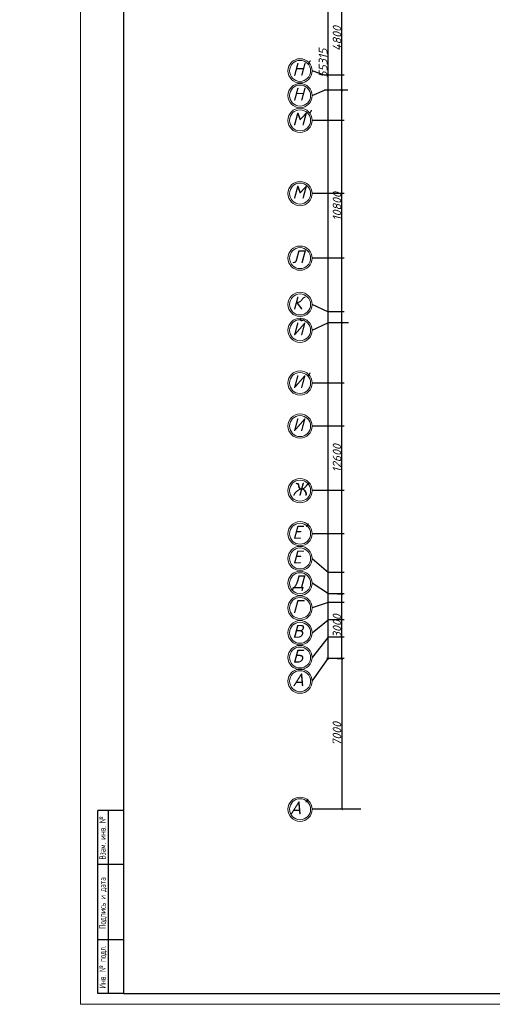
# Model space of a CAD drawing. Header units: millimetres. Extents: x 473009 to 2502882, y 456217 to 1153743.
# Tile 52 of 124: x 1538327 to 1560267, y 456606 to 502341. Entities that reach past the tile are written whole.
import ezdxf

# ---------------------------------------------------------------- set-up
doc = ezdxf.new("R2010")
doc.units = ezdxf.units.MM
doc.layers.add('os', color=3, linetype='Continuous')
doc.layers.add('ЭМ', color=240, linetype='Continuous', lineweight=20)
doc.styles.add('SPDS', font='spds.shx', dxfattribs={"width": 0.8, "height": 250})
doc.styles.add('SPDS1', font='spds.shx', dxfattribs={"width": 0.8})
doc.styles.get("Standard").update_dxf_attribs({"font": 'isocpeui.ttf'})
doc.dimstyles.new('ISO-25', dxfattribs={"dimtxt": 400, "dimasz": 100, "dimexe": 50, "dimexo": 50, "dimgap": 20, "dimtad": 1, "dimdec": 0, "dimtxsty": 'Standard', "dimblk": 'ARCHTICK', "dimcen": 20, "dimclrd": 1, "dimclre": 1, "dimadec": 0, "dimazin": 0, "dimtfac": 1, "dimtdec": 0, "dimtmove": 0, "dimatfit": 3, "dimldrblk": 'ARCHTICK', "dimfxl": 1, "dimarcsym": 0})

# ---------------------------------------------------------------- blocks, each defined once
blk = doc.blocks.new('_ArchTick')
at = {"color": 0, "linetype": 'ByBlock', "const_width": 0.15}
blk.add_lwpolyline([(-0.5, -0.5), (0.5, 0.5)], dxfattribs=at)
blk = doc.blocks.new('*D74')
at = {"color": 1, "lineweight": -2, "transparency": 16777216}
for p, q in [((1553081, 475665), (1553329, 475665)), ((1553279, 472665), (1553279, 475665)), ((1553071, 472665), (1553329, 472665))]:
    blk.add_line(p, q, dxfattribs=at)
at = {"layer": 'Defpoints', "color": 0, "lineweight": 50, "transparency": 16777216}
for p in [(1553031, 475665), (1553279, 475665), (1553021, 472665)]:
    blk.add_point(p, dxfattribs=at)
at = {"color": 1, "lineweight": -2, "transparency": 16777216, "xscale": 100, "yscale": 100, "zscale": 100}
for p, rotation in [((1553279, 475665), 90), ((1553279, 472665), 270)]:
    blk.add_blockref('_ArchTick', p, dxfattribs=dict(at, rotation=rotation))
at = {"color": 0, "transparency": 16777216, "insert": (1553059, 474165), "char_height": 400, "attachment_point": 5, "rotation": 90}
blk.add_mtext('3000', dxfattribs=at)
blk = doc.blocks.new('*D62')
at = {"color": 1, "lineweight": -2, "transparency": 16777216}
for p, q in [((1553587, 488265), (1553229, 488265)), ((1553279, 475665), (1553279, 488265)), ((1553081, 475665), (1553329, 475665))]:
    blk.add_line(p, q, dxfattribs=at)
at = {"layer": 'Defpoints', "color": 0, "lineweight": 50, "transparency": 16777216}
for p in [(1553279, 488265), (1553637, 488265), (1553031, 475665)]:
    blk.add_point(p, dxfattribs=at)
at = {"color": 1, "lineweight": -2, "transparency": 16777216, "xscale": 100, "yscale": 100, "zscale": 100}
for p, rotation in [((1553279, 488265), 90), ((1553279, 475665), 270)]:
    blk.add_blockref('_ArchTick', p, dxfattribs=dict(at, rotation=rotation))
at = {"color": 0, "transparency": 16777216, "insert": (1553059, 481965), "char_height": 400, "attachment_point": 5, "rotation": 90}
blk.add_mtext('12600', dxfattribs=at)
blk = doc.blocks.new('*D63')
at = {"color": 1, "lineweight": -2, "transparency": 16777216}
for p, q in [((1553556, 499065), (1553229, 499065)), ((1553279, 488265), (1553279, 499065)), ((1553587, 488265), (1553229, 488265))]:
    blk.add_line(p, q, dxfattribs=at)
at = {"layer": 'Defpoints', "color": 0, "lineweight": 50, "transparency": 16777216}
for p in [(1553279, 499065), (1553606, 499065), (1553637, 488265)]:
    blk.add_point(p, dxfattribs=at)
at = {"color": 1, "lineweight": -2, "transparency": 16777216, "xscale": 100, "yscale": 100, "zscale": 100}
for p, rotation in [((1553279, 499065), 90), ((1553279, 488265), 270)]:
    blk.add_blockref('_ArchTick', p, dxfattribs=dict(at, rotation=rotation))
at = {"color": 0, "transparency": 16777216, "insert": (1553059, 493665), "char_height": 400, "attachment_point": 5, "rotation": 90}
blk.add_mtext('10800', dxfattribs=at)
blk = doc.blocks.new('*D64')
at = {"color": 1, "lineweight": -2, "transparency": 16777216}
for p, q in [((1553626, 503865), (1553229, 503865)), ((1553279, 499065), (1553279, 503865)), ((1553556, 499065), (1553229, 499065))]:
    blk.add_line(p, q, dxfattribs=at)
at = {"layer": 'Defpoints', "color": 0, "lineweight": 50, "transparency": 16777216}
for p in [(1553279, 503865), (1553676, 503865), (1553606, 499065)]:
    blk.add_point(p, dxfattribs=at)
at = {"color": 1, "lineweight": -2, "transparency": 16777216, "xscale": 100, "yscale": 100, "zscale": 100}
for p, rotation in [((1553279, 503865), 90), ((1553279, 499065), 270)]:
    blk.add_blockref('_ArchTick', p, dxfattribs=dict(at, rotation=rotation))
at = {"color": 0, "transparency": 16777216, "insert": (1553059, 501465), "char_height": 400, "attachment_point": 5, "rotation": 90}
blk.add_mtext('4800', dxfattribs=at)
blk = doc.blocks.new('*D87')
at = {"color": 1, "lineweight": -2, "transparency": 16777216}
for p, q in [((1552599, 527980), (1552579, 527980)), ((1552629, 527980), (1552629, 472665)), ((1552751, 472665), (1552579, 472665))]:
    blk.add_line(p, q, dxfattribs=at)
at = {"layer": 'Defpoints', "color": 0, "lineweight": 50, "transparency": 16777216}
for p in [(1552649, 527980), (1552629, 472665), (1552801, 472665)]:
    blk.add_point(p, dxfattribs=at)
at = {"color": 1, "lineweight": -2, "transparency": 16777216, "xscale": 100, "yscale": 100, "zscale": 100}
for p, rotation in [((1552629, 527980), 90), ((1552629, 472665), 270)]:
    blk.add_blockref('_ArchTick', p, dxfattribs=dict(at, rotation=rotation))
at = {"color": 0, "transparency": 16777216, "insert": (1552409, 500323), "char_height": 400, "attachment_point": 5, "rotation": 90}
blk.add_mtext('55315', dxfattribs=at)
blk = doc.blocks.new('*D100')
at = {"color": 1, "lineweight": -2, "transparency": 16777216}
for p, q in [((1553071, 472665), (1553329, 472665)), ((1553279, 472665), (1553279, 465665)), ((1554170, 465665), (1553229, 465665))]:
    blk.add_line(p, q, dxfattribs=at)
at = {"layer": 'Defpoints', "color": 0, "lineweight": 50, "transparency": 16777216}
for p in [(1553021, 472665), (1553279, 465665), (1554220, 465665)]:
    blk.add_point(p, dxfattribs=at)
at = {"color": 1, "lineweight": -2, "transparency": 16777216, "xscale": 100, "yscale": 100, "zscale": 100}
for p, rotation in [((1553279, 472665), 90), ((1553279, 465665), 270)]:
    blk.add_blockref('_ArchTick', p, dxfattribs=dict(at, rotation=rotation))
at = {"color": 0, "transparency": 16777216, "insert": (1553056, 469165), "char_height": 400, "attachment_point": 5, "rotation": 90}
blk.add_mtext('7000', dxfattribs=at)
blk = doc.blocks.new('1231234431252433')
at = {"layer": 'ЭМ', "color": 0, "lineweight": 30, "ltscale": 0.5}
for p, q in [((289242, 196022), (288042, 196022)), ((288042, 187522), (288042, 196022)), ((288542, 187522), (288542, 196022)), ((289242, 193522), (288042, 193522)), ((289242, 190022), (288042, 190022)), ((289242, 187522), (288042, 187522))]:
    blk.add_line(p, q, dxfattribs=at)
at = {"layer": 'ЭМ', "color": 0, "lineweight": 20, "ltscale": 0.5}
blk.add_lwpolyline([(287242, 187022), (413342, 187022), (413342, 269622), (287242, 269622)], close=True, dxfattribs=at)
at = {"layer": 'ЭМ', "color": 0, "lineweight": 30, "ltscale": 0.5}
blk.add_lwpolyline([(289242, 187522), (412842, 187522), (412842, 269122), (289242, 269122)], close=True, dxfattribs=at)
at = {"layer": 'ЭМ', "color": 0, "lineweight": 25, "ltscale": 100, "char_height": 300, "attachment_point": 2, "rotation": 90, "style": 'SPDS'}
for s, insert, width in [('Взам. инв. №', (288114, 194750), 3195.67), ('Подпись и дата', (288117, 191724), 4339.48), ('Инв. № подл.', (288117, 188754), 4141.5)]:
    blk.add_mtext(s, dxfattribs=dict(at, insert=insert, width=width))

msp = doc.modelspace()

# ---------------------------------------------------------------- linework, layer by layer
at = {"layer": 'os', "color": 0}
for p, q in [((1553392.2, 499765.1), (1552472.3, 499765.1)), ((1553392.2, 499065.1), (1552472.3, 499065.1)), ((1553392.2, 497665.1), (1551906.3, 497665.1)), ((1553392.2, 494265.1), (1551906.3, 494265.1)), ((1553392.2, 491265.1), (1551906.3, 491265.1)), ((1553392.2, 488765.1), (1552627.1, 488765.1)), ((1553392.2, 488265.1), (1552627.1, 488265.1)), ((1553392.2, 485465.1), (1551906.3, 485465.1)), ((1553392.2, 483465.1), (1551906.3, 483465.1)), ((1553392.2, 480465.1), (1551906.3, 480465.1)), ((1553392.2, 478465.1), (1551906.3, 478465.1)), ((1553392.2, 476665.1), (1552669.1, 476665.1)), ((1553392.2, 475665.1), (1552669.1, 475665.1)), ((1553392.2, 475265.1), (1552649.3, 475265.1)), ((1553392.2, 474465.1), (1552649.3, 474465.1)), ((1553392.2, 473665.1), (1552649.3, 473665.1)), ((1553392.2, 472665.1), (1552649.3, 472665.1)), ((1553392.2, 465665.1), (1551906.3, 465665.1))]:
    msp.add_line(p, q, dxfattribs=at)
for points in [[(1552472.3, 499765.1), (1551906.3, 499965.1)], [(1551906.3, 498815.1), (1552472.3, 499065.1)], [(1552627.1, 488765.1), (1551906.3, 489115.1)], [(1551906.3, 487915.1), (1552627.1, 488265.1)], [(1551906.3, 477315.1), (1552669.1, 476665.1)], [(1552669.1, 475665.1), (1551906.3, 476165.1)], [(1552649.3, 475265.1), (1551906.3, 475015.1)], [(1551906.3, 473865.1), (1552649.3, 474465.1)], [(1552649.3, 473665.1), (1551906.3, 472715.1)], [(1551906.3, 471615.1), (1552649.3, 472665.1)]]:
    msp.add_lwpolyline(points, dxfattribs=at)
at = {"layer": 'os', "color": 0, "lineweight": 0}
for centre, radius in [((1551343.8, 499965.1), 562.5), ((1551343.8, 499965.1), 487.5), ((1551343.8, 498815.1), 562.5), ((1551343.8, 498815.1), 487.5), ((1551343.8, 497665.1), 562.5), ((1551343.8, 497665.1), 487.5), ((1551343.8, 494265.1), 562.5), ((1551343.8, 494265.1), 487.5), ((1551343.8, 491265.1), 562.5), ((1551343.8, 491265.1), 487.5), ((1551343.8, 489115.1), 562.5), ((1551343.8, 489115.1), 487.5), ((1551343.8, 487915.1), 562.5), ((1551343.8, 487915.1), 487.5), ((1551343.8, 485465.1), 562.5), ((1551343.8, 485465.1), 487.5), ((1551343.8, 483465.1), 562.5), ((1551343.8, 483465.1), 487.5), ((1551343.8, 480465.1), 562.5), ((1551343.8, 480465.1), 487.5), ((1551343.8, 478465.1), 562.5), ((1551343.8, 478465.1), 487.5), ((1551343.8, 477315.1), 562.5), ((1551343.8, 477315.1), 487.5), ((1551343.8, 476165.1), 562.5), ((1551343.8, 476165.1), 487.5), ((1551343.8, 475015.1), 562.5), ((1551343.8, 475015.1), 487.5), ((1551343.8, 473865.1), 562.5), ((1551343.8, 473865.1), 487.5), ((1551343.8, 472715.1), 562.5), ((1551343.8, 472715.1), 487.5), ((1551343.8, 471615.1), 562.5), ((1551343.8, 471615.1), 487.5), ((1551343.8, 465665.1), 562.5), ((1551343.8, 465665.1), 487.5)]:
    msp.add_circle(centre, radius, dxfattribs=at)

# ---------------------------------------------------------------- block references
at = {"lineweight": 50}
msp.add_blockref('1231234431252433', (1253907, 269584), dxfattribs=at)

# ---------------------------------------------------------------- texts
at = {"ltscale": 50}
for s, p in [("Н'", (1550985.8, 499731.5)), ('Н', (1550985.8, 498581.5)), ("М'", (1550985.8, 497431.5)), ('М', (1550985.8, 494031.5)), ('Л', (1550985.8, 491031.5)), ('К', (1550985.8, 488881.5)), ('Й', (1550985.8, 487681.5)), ("И'", (1550985.8, 485231.5)), ('И', (1550985.8, 483231.5)), ('Ж', (1550985.8, 480231.5)), ("Е'", (1550985.8, 478231.5)), ('Е', (1550985.8, 477081.5)), ('Д', (1550985.8, 475931.5)), ('Г', (1550985.8, 474781.5)), ('В', (1550985.8, 473631.5)), ('Б', (1550985.8, 472481.5)), ('A', (1550985.8, 471381.5)), ("A'", (1550864, 465431.5))]:
    msp.add_text(s, height=600, dxfattribs=at).set_placement(p)
at = {"color": 7, "ltscale": 2, "insert": (513015.9, 476034.8), "char_height": 250, "width": 17719.705, "attachment_point": 4, "line_spacing_factor": 1.44, "style": 'SPDS1'}
msp.add_mtext('\\pi7954.85267;{\\L\\C256;Общие данные\\P\\pi0;\\l    1.Настоящий проект электроосвещения и электрооборудования здания выполнен на основании следующих исходных данных разделов: АР, ОВ, ОС, ТХ. \\PВРУ-1- Ру =116,2кВт; \\P             Рр =98,7кВт.\\P    2.Проектом предусмотрено рабочее (общее, местное) ремонтное и аварийное освещение.\\P    3.Общее рабочее освещение предусматривается стационарными светодиодными светильниками. Выбор типа светильников производился в соответствии с назначением помещений, характеристикой среды и требованиями архитектурного оформления.\\P   4.Освещенность помещений принята согласно нормам и правилам КМК2.01.05-98.\\P   5.Управление рабочим освещением осуществляется выключателями, установленными по месту в помещениях .\\P   6.Аварийное освещение предусматривается по линиям проходов и выходов из здания. Светильники аварийного освещения выделяются из числа светильников общего рабочего освещения и питаются от сети аварийного освещения.\\P   7.Включение светильников общего и аварийного освещения раздельное.\\P  8.Групповая осветительная сеть выполняется кабелем марки ВВГнг-0,66  в ПВХ гофротрубе за подвесным потолком, в плитах перекрытий.   \\P     9.Силовыми электроприемниками являются  технологическое,  сантехническое оборудование. Номинальная мощность установленных электроприемников принята в соответствии с заданиями технологической, вентиляционной частей проекта. \\PРасчетная мощность силовых электроприемников определена методом коэффициентов спроса по характерным группам электроприемников (на основании рекомендаций КМК). . Отключение общей вентиляции при пожаре осуществляется поступлением сигнала на магнитный пускатель "МП".\\P     10.Силовая распределительная сеть выполняется кабелем ВВГнг, проложенная за подвесным потолком в ПВХ гофротрубе и скрыто в ПВХ трубе под слоем штукатурки. \\P     11.Силовые распределительные пункты приняты с автоматическими выключателями на отходящих линиях. Щиты принять навесными. В качестве главного распределительного щита принята панель ПР. Магистральные сети выполняются кабелем марки ВВГнг, проложенные в гофрированных трубах ПВХ, на скобах.\\P    12.Для защиты от поражения электрическим током предусматривается следующие виды заземления :\\P     Заземление всех корпусов электроприемников выполняется в однофазной сети третьим  заземляющим проводом,в трехфазной-пятым заземляющим проводом.\\PВ проекте принята система заземления TN-S. Ввод в здание должен быть предусмотрен пятижильным кабелем. Пятая жила соединяется с заземленной нейтралью источника.\\P    13. Опасные зоны на объекте отсутствуют\\C5;.\\P    }14. {\\C256;Монтаж выполнить в соответствии с ПУЭ и КМК3.05.06-97.}', dxfattribs=at)

# ---------------------------------------------------------------- dimensions: what is measured, and where the dimension line sits
for base, p1, p2, picture, middle in [((1552629.4, 472665.1), (1552649.3, 527980.1), (1552800.7, 472665.1), '*D87', (1552409.4, 500322.6)), ((1553278.6, 475665.1), (1553020.7, 472665.1), (1553030.7, 475665.1), '*D74', (1553058.6, 474165.1))]:
    dim = msp.add_linear_dim(base=base, p1=p1, p2=p2, angle=90, dimstyle='ISO-25')
    dim.commit()
    dim.dimension.update_dxf_attribs({"geometry": picture, "text_midpoint": middle})
for base, p1, p2, picture, middle in [((1553278.6, 503865.1), (1553606.1, 499065.1), (1553675.6, 503865.1), '*D64', (1553058.6, 501465.1)), ((1553278.6, 499065.1), (1553637, 488265.1), (1553606.1, 499065.1), '*D63', (1553058.6, 493665.1)), ((1553278.6, 488265.1), (1553030.7, 475665.1), (1553637, 488265.1), '*D62', (1553058.6, 481965.1)), ((1553278.6, 465665.1), (1553020.7, 472665.1), (1554219.8, 465665.1), '*D100', (1553056, 469165.1))]:
    dim = msp.add_linear_dim(base=base, p1=p1, p2=p2, angle=90, dimstyle='ISO-25', override={"dimtmove": 1})
    dim.commit()
    dim.dimension.update_dxf_attribs({"geometry": picture, "text_midpoint": middle})

doc.saveas('drawing.dxf')
